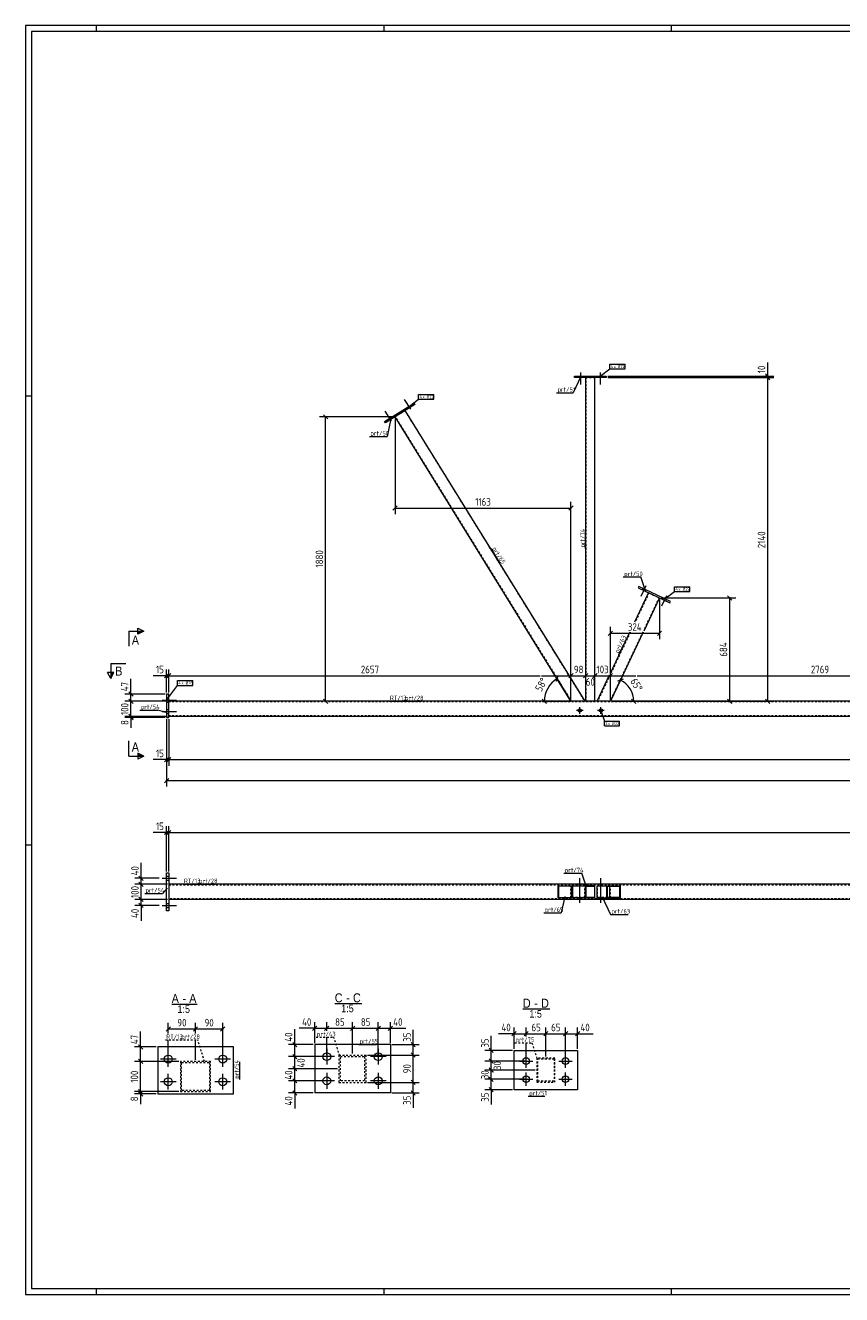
# Model space of a CAD drawing. Header units: millimetres. Extents: x 1 to 1188, y 1 to 840.
# Tile 1 of 6: x 1 to 540, y 1 to 840. Entities that reach past the tile are written whole.
import ezdxf

# ---------------------------------------------------------------- set-up
doc = ezdxf.new("R2010")
doc.units = ezdxf.units.MM
doc.header["$LTSCALE"] = 0.6
doc.linetypes.add('XKITLINE00', pattern=[0])
doc.linetypes.add('XKITLINE02', pattern=[4, 2, -2])
for name, color, linetype, lineweight in [('Bolt', 7, 'Continuous', 0), ('BoltMark', 3, 'Continuous', 0), ('DrawingSheet', 5, 'Continuous', 0), ('OtherObjectType', 1, 'Continuous', 0), ('Part', 2, 'Continuous', 0), ('PartMark', 3, 'Continuous', 0), ('Section', 6, 'Continuous', 0), ('Z-DIMENSIONS', 1, 'Continuous', 0)]:
    doc.layers.add(name, color=color, linetype=linetype, lineweight=lineweight)
doc.styles.add('ARIAL', font='ARIAL.TTF')
doc.styles.add('ISOCPEUR', font='ISOCPEUR.TTF')

msp = doc.modelspace()

# ---------------------------------------------------------------- hatches: boundary and pattern name
at = {"layer": 'Section'}
for points in [[(75.3, 439.59), (79.3, 439.59), (75.3, 437.59)], [(59.36, 412.19), (57.36, 408.19), (57.36, 412.19)], [(75.3, 358.97), (79.3, 356.97), (75.3, 356.97)]]:
    msp.add_hatch(color=6, dxfattribs=at).paths.add_polyline_path(points, flags=17)

# ---------------------------------------------------------------- linework, layer by layer
at = {"layer": 'Bolt', "color": 3, "linetype": 'XKITLINE00', "lineweight": 0}
for p, q in [((366.73, 608.19), (366.73, 607.19)), ((366.73, 608.19), (366.73, 607.19)), ((367.83, 610.44), (367.83, 602.69)), ((367.83, 610.44), (367.83, 602.69)), ((368.93, 608.19), (368.93, 607.19)), ((368.93, 608.19), (368.93, 607.19)), ((379.73, 608.19), (379.73, 607.19)), ((379.73, 608.19), (379.73, 607.19)), ((380.83, 610.44), (380.83, 602.69)), ((380.83, 610.44), (380.83, 602.69)), ((381.93, 608.19), (381.93, 607.19)), ((381.93, 608.19), (381.93, 607.19)), ((255.69, 586.21), (251.61, 592.8)), ((255.69, 586.21), (251.61, 592.8)), ((254.1, 586.7), (253.57, 587.55)), ((254.1, 586.7), (253.57, 587.55)), ((255.97, 587.85), (255.44, 588.7)), ((255.97, 587.85), (255.44, 588.7)), ((242.93, 578.32), (238.85, 584.91)), ((242.93, 578.32), (238.85, 584.91)), ((241.34, 578.81), (240.81, 579.66)), ((241.34, 578.81), (240.81, 579.66)), ((243.21, 579.96), (242.68, 580.81)), ((243.21, 579.96), (242.68, 580.81)), ((411.04, 469.43), (407.72, 462.43)), ((411.04, 469.43), (407.72, 462.43)), ((409.08, 467.87), (408.65, 466.97)), ((409.08, 467.87), (408.65, 466.97)), ((411.07, 466.93), (410.64, 466.02)), ((411.07, 466.93), (410.64, 466.02)), ((424.59, 463.01), (421.27, 456)), ((424.59, 463.01), (421.27, 456)), ((422.64, 461.44), (422.21, 460.54)), ((422.64, 461.44), (422.21, 460.54)), ((424.62, 460.5), (424.2, 459.6)), ((424.62, 460.5), (424.2, 459.6)), ((94.3, 395.24), (95.8, 395.24)), ((94.3, 395.24), (95.8, 395.24)), ((91.3, 393.94), (100.8, 393.94)), ((91.3, 393.94), (100.8, 393.94)), ((91.3, 386.44), (100.8, 386.44)), ((91.3, 386.44), (100.8, 386.44)), ((94.3, 392.64), (95.8, 392.64)), ((94.3, 392.64), (95.8, 392.64)), ((94.3, 387.74), (95.8, 387.74)), ((94.3, 387.74), (95.8, 387.74)), ((369.5, 387.19), (365.1, 387.19)), ((367.3, 384.99), (367.3, 389.39)), ((383.5, 387.19), (379.1, 387.19)), ((381.3, 384.99), (381.3, 389.39)), ((94.3, 385.14), (95.8, 385.14)), ((94.3, 385.14), (95.8, 385.14))]:
    msp.add_line(p, q, dxfattribs=at)
at = {"layer": 'Bolt', "color": 4, "linetype": 'XKITLINE00', "lineweight": 0}
for p, q in [((94.3, 277.56), (95.8, 277.56)), ((94.3, 277.56), (95.8, 277.56)), ((91.3, 276.26), (100.8, 276.26)), ((91.3, 276.26), (100.8, 276.26)), ((94.3, 274.96), (95.8, 274.96)), ((94.3, 274.96), (95.8, 274.96)), ((366.2, 271.86), (366.2, 272.26)), ((367.3, 260.01), (367.3, 276.26)), ((368.4, 271.86), (368.4, 272.26)), ((380.2, 271.86), (380.2, 272.26)), ((381.3, 260.01), (381.3, 276.26)), ((382.4, 271.86), (382.4, 272.26)), ((366.2, 262.26), (366.2, 262.66)), ((368.4, 262.26), (368.4, 262.66)), ((380.2, 262.26), (380.2, 262.66)), ((382.4, 262.26), (382.4, 262.66)), ((91.3, 258.26), (100.8, 258.26)), ((91.3, 258.26), (100.8, 258.26)), ((94.3, 259.56), (95.8, 259.56)), ((94.3, 259.56), (95.8, 259.56)), ((94.3, 256.96), (95.8, 256.96)), ((94.3, 256.96), (95.8, 256.96)), ((95.41, 151.49), (95.41, 161.89)), ((131.41, 151.49), (131.41, 161.89)), ((200.17, 163.51), (200.17, 153.11)), ((234.17, 163.51), (234.17, 153.11)), ((331.93, 150.99), (331.93, 159.79)), ((357.93, 150.99), (357.93, 159.79)), ((100.61, 156.69), (90.21, 156.69)), ((136.61, 156.69), (126.21, 156.69)), ((205.37, 158.31), (194.97, 158.31)), ((239.37, 158.31), (228.97, 158.31)), ((327.53, 155.39), (336.33, 155.39)), ((353.53, 155.39), (362.33, 155.39)), ((95.41, 136.49), (95.41, 146.89)), ((131.41, 136.49), (131.41, 146.89)), ((200.17, 147.51), (200.17, 137.11)), ((234.17, 147.51), (234.17, 137.11)), ((327.53, 143.39), (336.33, 143.39)), ((331.93, 138.99), (331.93, 147.79)), ((353.53, 143.39), (362.33, 143.39)), ((357.93, 138.99), (357.93, 147.79)), ((100.61, 141.69), (90.21, 141.69)), ((136.61, 141.69), (126.21, 141.69)), ((205.37, 142.31), (194.97, 142.31)), ((239.37, 142.31), (228.97, 142.31))]:
    msp.add_line(p, q, dxfattribs=at)
at = {"layer": 'Bolt', "color": 3, "linetype": 'XKITLINE00', "lineweight": 0}
for centre in [(367.3, 387.19), (381.3, 387.19)]:
    msp.add_circle(centre, 1.1, dxfattribs=at)
at = {"layer": 'Bolt', "color": 4, "linetype": 'XKITLINE00', "lineweight": 0}
for centre, radius in [((200.17, 158.31), 2.6), ((234.17, 158.31), 2.6), ((95.41, 156.69), 2.6), ((131.41, 156.69), 2.6), ((331.93, 155.39), 2.2), ((357.93, 155.39), 2.2), ((95.41, 141.69), 2.6), ((131.41, 141.69), 2.6), ((200.17, 142.31), 2.6), ((234.17, 142.31), 2.6), ((331.93, 143.39), 2.2), ((357.93, 143.39), 2.2)]:
    msp.add_circle(centre, radius, dxfattribs=at)
at = {"layer": 'BoltMark', "color": 7, "linetype": 'XKITLINE00', "lineweight": 0}
for p, q in [((380.83, 608.19), (387.19, 612.96)), ((387.19, 616.16), (397.33, 616.16)), ((387.19, 612.96), (387.19, 616.16)), ((387.19, 612.96), (397.33, 612.96)), ((397.33, 612.96), (397.33, 616.16)), ((260.87, 596.09), (271, 596.09)), ((260.87, 592.89), (260.87, 596.09)), ((271, 592.89), (271, 596.09)), ((254.51, 588.12), (260.87, 592.89)), ((260.87, 592.89), (271, 592.89)), ((423.63, 460.97), (429.99, 465.74)), ((429.99, 468.94), (440.13, 468.94)), ((429.99, 465.74), (429.99, 468.94)), ((429.99, 465.74), (440.13, 465.74)), ((440.13, 465.74), (440.13, 468.94)), ((94.3, 393.94), (101.53, 403.73)), ((101.53, 406.93), (111.67, 406.93)), ((101.53, 403.73), (101.53, 406.93)), ((101.53, 403.73), (111.67, 403.73)), ((111.67, 403.73), (111.67, 406.93)), ((381.3, 387.19), (383.63, 380.1)), ((383.63, 380.1), (393.59, 380.1)), ((383.63, 376.9), (383.63, 380.1)), ((393.59, 376.9), (393.59, 380.1)), ((383.63, 376.9), (393.59, 376.9))]:
    msp.add_line(p, q, dxfattribs=at)
at = {"layer": 'DrawingSheet', "color": 2, "linetype": 'XKITLINE00', "lineweight": 0}
for p, q in [((1188, 840), (1, 840)), ((1, 840), (1, 1)), ((48, 836), (48, 840)), ((238, 836), (238, 840)), ((428, 836), (428, 840)), ((5, 595), (1, 595)), ((5, 298), (1, 298)), ((1, 1), (1188, 1)), ((48, 1), (48, 5)), ((238, 1), (238, 5)), ((428, 1), (428, 5))]:
    msp.add_line(p, q, dxfattribs=at)
at = {"layer": 'DrawingSheet', "color": 3, "linetype": 'XKITLINE00', "lineweight": 0}
for p, q in [((1184, 836), (5, 836)), ((5, 836), (5, 5)), ((5, 5), (1184, 5))]:
    msp.add_line(p, q, dxfattribs=at)
at = {"layer": 'OtherObjectType', "color": 6, "linetype": 'XKITLINE00', "lineweight": 0}
for p, q in [((97.66, 192.98), (114.59, 192.98)), ((205.44, 193.43), (223.25, 193.43)), ((329.74, 189.84), (347.56, 189.84))]:
    msp.add_line(p, q, dxfattribs=at)
at = {"layer": 'Part', "color": 2, "linetype": 'XKITLINE00', "lineweight": 0}
for p, q in [((363.83, 607.19), (363.83, 608.19)), ((363.83, 608.19), (384.83, 608.19)), ((384.83, 607.19), (363.83, 607.19)), ((371.33, 409.53), (371.33, 607.19)), ((377.33, 409.53), (377.33, 607.19)), ((384.83, 608.19), (384.83, 607.19)), ((238.35, 578.13), (257.91, 590.23)), ((258.43, 589.38), (238.87, 577.28)), ((257.91, 590.23), (258.43, 589.38)), ((361.53, 393.19), (245.25, 581.22)), ((370.94, 393.19), (252.05, 585.43)), ((238.87, 577.28), (238.35, 578.13)), ((403.72, 445.82), (412.81, 465)), ((406.46, 469.11), (406.03, 468.21)), ((406.03, 468.21), (426.82, 458.36)), ((427.24, 459.26), (406.46, 469.11)), ((420.04, 461.57), (409.56, 439.46)), ((426.82, 458.36), (427.24, 459.26)), ((387.56, 411.73), (400.4, 438.82)), ((409.25, 438.82), (387.63, 393.19)), ((378.77, 393.19), (387.08, 410.73)), ((95.8, 397.94), (94.3, 397.94)), ((94.3, 397.94), (94.3, 382.44)), ((95.8, 382.44), (95.8, 397.94)), ((371.33, 393.19), (371.33, 402.53)), ((377.33, 393.19), (377.33, 402.53)), ((976.33, 393.19), (95.8, 393.19)), ((94.3, 382.44), (95.8, 382.44)), ((976.33, 383.19), (95.8, 383.19)), ((94.3, 279.76), (95.8, 279.76)), ((94.3, 254.76), (94.3, 279.76)), ((95.8, 279.76), (95.8, 254.76)), ((930.57, 272.26), (95.8, 272.26)), ((353.05, 263.26), (353.05, 271.26)), ((353.05, 271.26), (370.94, 271.26)), ((353.4, 263.56), (353.4, 270.96)), ((362.1, 270.96), (353.4, 270.96)), ((361.89, 263.56), (361.89, 270.96)), ((362.1, 263.56), (362.1, 270.96)), ((362.46, 271.26), (362.46, 263.26)), ((370.94, 271.26), (370.94, 263.26)), ((371.33, 263.26), (371.33, 271.26)), ((377.33, 271.26), (371.33, 271.26)), ((371.63, 270.96), (377.03, 270.96)), ((371.63, 263.56), (371.63, 270.96)), ((377.03, 270.96), (377.03, 263.56)), ((377.33, 263.26), (377.33, 271.26)), ((378.77, 271.26), (394.13, 271.26)), ((378.77, 263.26), (378.77, 271.26)), ((385.27, 263.26), (385.27, 271.26)), ((385.61, 263.56), (385.61, 270.96)), ((385.61, 270.96), (393.8, 270.96)), ((387.29, 263.56), (387.29, 270.96)), ((393.8, 263.56), (393.8, 270.96)), ((394.13, 271.26), (394.13, 263.26)), ((930.57, 262.26), (95.8, 262.26)), ((370.94, 263.26), (353.05, 263.26)), ((353.4, 263.56), (362.1, 263.56)), ((377.33, 263.26), (371.33, 263.26)), ((377.03, 263.56), (371.63, 263.56)), ((378.77, 263.26), (394.13, 263.26)), ((393.8, 263.56), (385.61, 263.56)), ((95.8, 254.76), (94.3, 254.76)), ((88.41, 164.69), (88.41, 133.69)), ((138.41, 164.69), (88.41, 164.69)), ((138.41, 133.69), (138.41, 164.69)), ((242.17, 166.31), (192.17, 166.31)), ((192.17, 166.31), (192.17, 134.31)), ((242.17, 166.31), (242.17, 134.31)), ((323.93, 136.39), (323.93, 162.39)), ((323.93, 162.39), (365.93, 162.39)), ((365.93, 162.39), (365.93, 136.39)), ((242.17, 134.31), (192.17, 134.31)), ((365.93, 136.39), (323.93, 136.39)), ((88.41, 133.69), (138.41, 133.69))]:
    msp.add_line(p, q, dxfattribs=at)
at = {"layer": 'Part', "color": 7, "linetype": 'XKITLINE02', "lineweight": 0}
for p, q in [((371.33, 607.19), (377.33, 607.19)), ((371.63, 409.53), (371.63, 607.19)), ((377.03, 607.19), (377.03, 409.53)), ((252.05, 585.43), (245.25, 581.22)), ((361.89, 393.19), (245.51, 581.38)), ((251.8, 585.27), (370.59, 393.19)), ((413.08, 464.87), (404.05, 445.82)), ((419.77, 461.7), (409.56, 440.16)), ((412.81, 465), (420.04, 461.57)), ((408.92, 438.82), (387.29, 393.19)), ((400.73, 438.82), (387.56, 411.03)), ((387.42, 410.73), (379.1, 393.19)), ((371.63, 393.19), (371.63, 402.53)), ((377.03, 402.53), (377.03, 393.19)), ((95.8, 383.19), (95.8, 393.19)), ((1092.8, 392.79), (95.8, 392.79)), ((370.94, 393.19), (361.53, 393.19)), ((371.33, 393.19), (377.33, 393.19)), ((387.63, 393.19), (378.77, 393.19)), ((1092.8, 383.59), (95.8, 383.59)), ((95.8, 272.26), (95.8, 262.26)), ((95.8, 271.86), (930.57, 271.86)), ((361.53, 263.26), (361.53, 271.26)), ((370.59, 270.96), (362.1, 270.96)), ((370.59, 270.96), (362.1, 270.96)), ((370.59, 263.56), (370.59, 270.96)), ((385.61, 270.96), (379.1, 270.96)), ((379.1, 263.56), (379.1, 270.96)), ((387.63, 263.26), (387.63, 271.26)), ((930.57, 262.66), (95.8, 262.66)), ((370.59, 263.56), (362.1, 263.56)), ((385.61, 263.56), (379.1, 263.56)), ((123.41, 155.19), (103.41, 155.19)), ((103.41, 155.19), (103.41, 135.19)), ((104.21, 135.99), (104.21, 154.39)), ((104.21, 154.39), (122.61, 154.39)), ((122.61, 154.39), (122.61, 135.99)), ((123.41, 135.19), (123.41, 155.19)), ((208.17, 159.31), (208.17, 141.31)), ((208.17, 159.31), (226.17, 159.31)), ((209.17, 158.31), (209.17, 158.31)), ((209.17, 142.31), (209.17, 158.31)), ((209.17, 158.31), (225.17, 158.31)), ((225.17, 158.31), (225.17, 158.31)), ((225.17, 158.31), (225.17, 142.31)), ((226.17, 141.31), (226.17, 159.31)), ((350.93, 157.39), (338.93, 157.39)), ((338.93, 157.39), (338.93, 141.39)), ((339.53, 141.99), (339.53, 156.79)), ((339.53, 156.79), (350.33, 156.79)), ((350.33, 156.79), (350.33, 141.99)), ((350.93, 141.39), (350.93, 157.39)), ((103.41, 135.19), (123.41, 135.19)), ((122.61, 135.99), (104.21, 135.99)), ((208.17, 141.31), (208.17, 141.31)), ((208.17, 141.31), (226.17, 141.31)), ((209.17, 142.31), (209.17, 142.31)), ((225.17, 142.31), (209.17, 142.31)), ((225.17, 142.31), (225.17, 142.31)), ((338.93, 141.39), (350.93, 141.39)), ((350.33, 141.99), (339.53, 141.99))]:
    msp.add_line(p, q, dxfattribs=at)
at = {"layer": 'PartMark', "color": 7, "linetype": 'XKITLINE00', "lineweight": 0}
for p, q in [((368.06, 607.96), (363.06, 597.2)), ((352.06, 597.2), (363.06, 597.2)), ((242.55, 580), (239.96, 568.24)), ((228.45, 568.24), (239.96, 568.24)), ((371.23, 494.31), (371.23, 506.08)), ((308.55, 494.26), (314.61, 484.47)), ((396.09, 475.39), (407.6, 475.39)), ((410.45, 466.86), (407.6, 475.39)), ((393.23, 423.94), (398.17, 434.34)), ((76.67, 387.39), (88.44, 387.39)), ((94.63, 385.57), (88.44, 387.39)), ((241.32, 393.29), (262.76, 393.29)), ((356.89, 279.57), (368.66, 279.57)), ((371.5, 271.04), (368.66, 279.57)), ((94.63, 269.78), (91.62, 266.18)), ((105.2, 272.36), (126.63, 272.36)), ((79.84, 266.18), (91.62, 266.18)), ((357.45, 264.16), (355.12, 253.36)), ((382.21, 263.96), (387.71, 252.34)), ((343.61, 253.36), (355.12, 253.36)), ((387.71, 252.34), (399.23, 252.34)), ((221.26, 166.41), (232.77, 166.41)), ((142.71, 143.09), (142.71, 154.86)), ((333.33, 132.09), (344.33, 132.09))]:
    msp.add_line(p, q, dxfattribs=at)
at = {"layer": 'PartMark', "color": 7, "linetype": 'XKITLINE02', "lineweight": 0}
for p, q in [((93.51, 169.41), (114.95, 169.41)), ((119.35, 155.09), (114.95, 169.41)), ((193.07, 171.15), (204.84, 171.15)), ((208.72, 158.76), (204.84, 171.15)), ((324.4, 167.41), (335.91, 167.41)), ((339.28, 156.96), (335.91, 167.41))]:
    msp.add_line(p, q, dxfattribs=at)
at = {"layer": 'Section', "color": 6, "linetype": 'XKITLINE00', "lineweight": 0}
for p, q in [((69.3, 439.59), (69.3, 429.59)), ((69.3, 439.59), (79.3, 439.59)), ((75.3, 437.59), (75.3, 441.59)), ((75.3, 441.59), (79.3, 439.59)), ((79.3, 439.59), (75.3, 437.59)), ((57.36, 408.19), (55.36, 412.19)), ((59.36, 412.19), (55.36, 412.19)), ((57.36, 418.19), (67.36, 418.19)), ((57.36, 418.19), (57.36, 408.19)), ((57.36, 408.19), (59.36, 412.19)), ((69.3, 356.97), (69.3, 366.97)), ((69.3, 356.97), (79.3, 356.97)), ((79.3, 356.97), (75.3, 358.97)), ((75.3, 358.97), (75.3, 354.97)), ((79.3, 356.97), (75.3, 354.97))]:
    msp.add_line(p, q, dxfattribs=at)
at = {"layer": 'Z-DIMENSIONS', "color": 7, "linetype": 'XKITLINE00', "lineweight": 0}
for p, q in [((491.53, 608.19), (491.53, 617.1)), ((491.53, 608.19), (491.53, 617.1)), ((385.83, 608.19), (495.53, 608.19)), ((385.83, 607.19), (495.53, 607.19)), ((385.83, 607.19), (495.53, 607.19)), ((490.11, 609.61), (492.94, 606.78)), ((490.11, 608.61), (492.94, 605.78)), ((490.11, 608.61), (492.94, 605.78)), ((491.53, 607.19), (491.53, 608.19)), ((491.53, 393.19), (491.53, 607.19)), ((244.25, 581.22), (195.3, 581.22)), ((197.98, 582.64), (200.81, 579.81)), ((199.4, 393.19), (199.4, 581.22)), ((245.25, 580.22), (245.25, 516.92)), ((246.66, 522.34), (243.84, 519.51)), ((245.25, 520.92), (361.53, 520.92)), ((362.95, 522.34), (360.12, 519.51)), ((361.53, 394.19), (361.53, 525.02)), ((421.04, 461.57), (470.39, 461.57)), ((464.97, 462.98), (467.8, 460.16)), ((466.39, 393.19), (466.39, 461.57)), ((420.04, 460.57), (420.04, 434.22)), ((389.04, 439.63), (386.21, 436.8)), ((387.63, 394.19), (387.63, 442.32)), ((387.63, 438.22), (420.04, 438.22)), ((421.45, 439.63), (418.63, 436.8)), ((95.71, 411.54), (92.88, 408.72)), ((94.3, 398.94), (94.3, 414.23)), ((97.21, 411.54), (94.38, 408.72)), ((97.21, 411.54), (94.38, 408.72)), ((95.8, 398.94), (95.8, 414.23)), ((95.8, 398.94), (95.8, 414.23)), ((362.95, 411.54), (360.12, 408.72)), ((361.53, 394.19), (361.53, 414.23)), ((361.53, 394.19), (361.53, 414.23)), ((372.74, 411.54), (369.91, 408.72)), ((372.74, 411.54), (370.73, 409.53)), ((371.33, 409.53), (371.33, 414.23)), ((371.33, 394.19), (371.33, 414.13)), ((378.74, 411.54), (376.73, 409.53)), ((377.33, 409.53), (377.33, 414.23)), ((377.33, 394.19), (377.33, 414.13)), ((389.04, 411.54), (386.21, 408.72)), ((389.04, 411.54), (386.21, 408.72)), ((387.63, 394.19), (387.63, 414.23)), ((387.63, 394.19), (387.63, 414.23)), ((70.74, 397.94), (70.74, 408.14)), ((70.74, 397.94), (70.74, 408.14)), ((94.3, 410.13), (85.39, 410.13)), ((94.3, 410.13), (85.39, 410.13)), ((94.3, 410.13), (95.8, 410.13)), ((95.8, 410.13), (341.13, 410.13)), ((342.03, 410.13), (361.53, 410.13)), ((352.75, 410.08), (351.83, 406.19)), ((361.01, 394.04), (352.29, 408.14)), ((352.29, 408.14), (361.53, 393.19)), ((362.42, 411.02), (360.12, 408.72)), ((361.53, 410.13), (371.33, 410.13)), ((370.32, 409.12), (369.91, 408.72)), ((371.33, 410.13), (377.33, 410.13)), ((377.93, 410.73), (375.91, 408.72)), ((377.33, 410.13), (387.63, 410.13)), ((387.63, 410.13), (404.49, 410.13)), ((394.21, 407.09), (387.63, 393.19)), ((388.05, 394.1), (394.21, 407.09)), ((396.1, 407.76), (392.33, 406.42)), ((405.17, 410.13), (664.51, 410.13)), ((93.3, 397.94), (66.64, 397.94)), ((69.33, 399.36), (72.16, 396.53)), ((69.33, 394.61), (72.16, 391.78)), ((69.33, 394.61), (72.16, 391.78)), ((70.74, 393.19), (70.74, 397.94)), ((197.98, 394.61), (200.81, 391.78)), ((342.55, 394.61), (345.38, 391.78)), ((371.33, 394.19), (371.33, 402.53)), ((377.33, 394.19), (377.33, 402.53)), ((404.42, 391.78), (401.59, 394.61)), ((464.97, 394.61), (467.8, 391.78)), ((490.11, 394.61), (492.94, 391.78)), ((94.8, 393.19), (66.64, 393.19)), ((94.8, 393.19), (70.14, 393.19)), ((70.74, 383.19), (70.74, 393.19)), ((360.53, 393.19), (195.3, 393.19)), ((343.96, 393.19), (361.53, 393.19)), ((403, 393.19), (387.63, 393.19)), ((388.63, 393.19), (495.53, 393.19)), ((388.63, 393.19), (470.39, 393.19)), ((94.8, 383.19), (66.64, 383.19)), ((93.3, 382.44), (66.64, 382.44)), ((69.33, 384.61), (72.16, 381.78)), ((70.07, 383.11), (72.16, 381.03)), ((70.14, 383.79), (72.16, 381.78)), ((94.8, 383.19), (70.14, 383.19)), ((70.74, 382.44), (70.74, 383.19)), ((70.74, 382.44), (70.74, 375.69)), ((70.74, 382.44), (70.74, 375.69)), ((94.3, 381.44), (94.3, 350.65)), ((94.3, 381.44), (94.3, 336.81)), ((95.8, 381.44), (95.8, 350.65)), ((95.8, 381.44), (95.8, 350.65)), ((94.3, 354.65), (85.39, 354.65)), ((94.3, 354.65), (85.39, 354.65)), ((95.71, 356.06), (92.88, 353.23)), ((94.3, 354.65), (95.8, 354.65)), ((97.21, 356.06), (94.38, 353.23)), ((97.21, 356.06), (94.38, 353.23)), ((95.8, 354.65), (1092.8, 354.65)), ((95.71, 342.22), (92.88, 339.4)), ((94.3, 340.81), (1094.3, 340.81)), ((94.3, 280.76), (94.3, 310.59)), ((95.8, 280.76), (95.8, 310.59)), ((95.8, 280.76), (95.8, 310.59)), ((94.3, 306.49), (85.39, 306.49)), ((94.3, 306.49), (85.39, 306.49)), ((95.71, 307.9), (92.88, 305.07)), ((94.3, 306.49), (95.8, 306.49)), ((97.21, 307.9), (94.38, 305.07)), ((97.21, 307.9), (94.38, 305.07)), ((95.8, 306.49), (1092.8, 306.49)), ((77.47, 276.26), (77.47, 286.46)), ((77.47, 276.26), (77.47, 286.46)), ((76.06, 277.68), (78.88, 274.85)), ((89.3, 276.26), (73.37, 276.26)), ((94.8, 272.26), (73.37, 272.26)), ((76.06, 273.68), (78.88, 270.85)), ((76.06, 273.68), (78.88, 270.85)), ((94.8, 272.26), (76.87, 272.26)), ((77.47, 272.26), (77.47, 276.26)), ((77.47, 262.26), (77.47, 272.26)), ((94.8, 262.26), (73.37, 262.26)), ((76.06, 263.68), (78.88, 260.85)), ((76.87, 262.86), (78.88, 260.85)), ((94.8, 262.26), (76.87, 262.26)), ((77.47, 258.26), (77.47, 262.26)), ((89.3, 258.26), (73.37, 258.26)), ((76.06, 259.68), (78.88, 256.85)), ((77.47, 258.26), (77.47, 248.07)), ((77.47, 258.26), (77.47, 248.07)), ((96.82, 178.05), (94, 175.22)), ((95.41, 173.61), (95.41, 180.73)), ((95.41, 176.63), (113.41, 176.63)), ((114.82, 178.05), (111.99, 175.22)), ((114.82, 178.05), (111.99, 175.22)), ((113.41, 173.61), (113.41, 180.73)), ((113.41, 173.61), (113.41, 180.73)), ((113.41, 176.63), (131.41, 176.63)), ((132.82, 178.05), (130, 175.22)), ((131.41, 157.69), (131.41, 180.73)), ((179.04, 166.31), (179.04, 176.51)), ((179.04, 166.31), (179.04, 176.51)), ((192.17, 177.08), (181.98, 177.08)), ((192.17, 177.08), (181.98, 177.08)), ((193.59, 178.49), (190.76, 175.67)), ((192.17, 167.31), (192.17, 181.18)), ((192.17, 177.08), (200.17, 177.08)), ((201.59, 178.49), (198.76, 175.67)), ((201.59, 178.49), (198.76, 175.67)), ((200.17, 175.35), (200.17, 181.18)), ((200.17, 175.35), (200.17, 181.18)), ((200.17, 177.08), (217.17, 177.08)), ((218.59, 178.49), (215.76, 175.67)), ((218.59, 178.49), (215.76, 175.67)), ((217.17, 160.31), (217.17, 181.18)), ((217.17, 160.31), (217.17, 181.18)), ((217.17, 177.08), (234.17, 177.08)), ((235.59, 178.49), (232.76, 175.67)), ((235.59, 178.49), (232.76, 175.67)), ((234.17, 159.31), (234.17, 181.18)), ((234.17, 159.31), (234.17, 181.18)), ((234.17, 177.08), (242.17, 177.08)), ((243.59, 178.49), (240.76, 175.67)), ((242.17, 167.31), (242.17, 181.18)), ((242.17, 177.08), (252.37, 177.08)), ((242.17, 177.08), (252.37, 177.08)), ((323.93, 163.39), (323.93, 177.59)), ((331.93, 171.61), (331.93, 177.59)), ((331.93, 171.61), (331.93, 177.59)), ((344.93, 158.39), (344.93, 177.59)), ((344.93, 158.39), (344.93, 177.59)), ((357.93, 156.39), (357.93, 177.59)), ((357.93, 156.39), (357.93, 177.59)), ((365.93, 163.39), (365.93, 177.59)), ((77.14, 164.69), (77.14, 174.88)), ((77.14, 164.69), (77.14, 174.88)), ((95.41, 157.69), (95.41, 169.41)), ((113.41, 156.19), (113.41, 169.41)), ((113.41, 156.19), (113.41, 169.41)), ((200.17, 159.31), (200.17, 171.15)), ((200.17, 159.31), (200.17, 171.15)), ((257.25, 166.31), (257.25, 176.08)), ((257.25, 166.31), (257.25, 176.08)), ((308.78, 162.39), (308.78, 172.16)), ((308.78, 162.39), (308.78, 172.16)), ((323.93, 173.49), (313.73, 173.49)), ((323.93, 173.49), (313.73, 173.49)), ((325.34, 174.91), (322.51, 172.08)), ((323.93, 173.49), (331.93, 173.49)), ((333.34, 174.91), (330.51, 172.08)), ((333.34, 174.91), (330.51, 172.08)), ((331.93, 173.49), (344.93, 173.49)), ((346.34, 174.91), (343.51, 172.08)), ((346.34, 174.91), (343.51, 172.08)), ((344.93, 173.49), (357.93, 173.49)), ((359.34, 174.91), (356.51, 172.08)), ((359.34, 174.91), (356.51, 172.08)), ((357.93, 173.49), (365.93, 173.49)), ((367.34, 174.91), (364.51, 172.08)), ((365.93, 173.49), (376.12, 173.49)), ((365.93, 173.49), (376.12, 173.49)), ((87.41, 164.69), (73.04, 164.69)), ((75.73, 166.1), (78.55, 163.27)), ((77.14, 155.19), (77.14, 164.69)), ((191.17, 166.31), (174.94, 166.31)), ((177.62, 167.73), (180.45, 164.9)), ((177.62, 159.73), (180.45, 156.9)), ((177.62, 159.73), (179.64, 157.71)), ((179.04, 158.31), (179.04, 166.31)), ((243.17, 166.31), (261.25, 166.31)), ((255.84, 167.73), (258.67, 164.9)), ((255.84, 160.73), (258.67, 157.9)), ((255.84, 160.73), (258.67, 157.9)), ((257.25, 159.31), (257.25, 166.31)), ((322.93, 162.39), (304.68, 162.39)), ((307.37, 163.8), (310.19, 160.98)), ((308.78, 155.39), (308.78, 162.39)), ((331.93, 156.39), (331.93, 167.41)), ((331.93, 156.39), (331.93, 167.41)), ((102.41, 155.19), (73.04, 155.19)), ((102.41, 155.19), (73.04, 155.19)), ((75.73, 156.6), (78.55, 153.77)), ((75.73, 156.6), (78.55, 153.77)), ((77.14, 135.19), (77.14, 155.19)), ((179.64, 158.31), (174.94, 158.31)), ((199.17, 158.31), (175.04, 158.31)), ((177.62, 151.73), (180.45, 148.9)), ((177.62, 151.73), (180.45, 148.9)), ((179.04, 150.31), (179.04, 158.31)), ((199.17, 158.31), (186.64, 158.31)), ((227.17, 159.31), (261.25, 159.31)), ((227.17, 159.31), (261.25, 159.31)), ((257.25, 141.31), (257.25, 159.31)), ((309.38, 155.39), (304.68, 155.39)), ((330.93, 155.39), (304.78, 155.39)), ((307.37, 156.8), (310.19, 153.98)), ((307.37, 156.8), (309.38, 154.79)), ((308.78, 149.39), (308.78, 155.39)), ((330.93, 155.39), (316.38, 155.39)), ((179.64, 150.31), (174.94, 150.31)), ((177.62, 143.73), (180.45, 140.9)), ((207.17, 150.31), (178.44, 150.31)), ((178.44, 142.91), (180.45, 140.9)), ((179.04, 142.31), (179.04, 150.31)), ((207.17, 150.31), (186.64, 150.31)), ((255.84, 142.73), (258.67, 139.9)), ((255.84, 142.73), (258.67, 139.9)), ((309.38, 149.39), (304.68, 149.39)), ((330.93, 143.39), (304.68, 143.39)), ((307.37, 150.8), (309.38, 148.79)), ((307.37, 150.8), (307.77, 150.4)), ((307.37, 144.8), (310.19, 141.98)), ((308.18, 149.99), (310.19, 147.98)), ((337.93, 149.39), (308.18, 149.39)), ((308.18, 143.99), (310.19, 141.98)), ((330.93, 143.39), (308.18, 143.39)), ((308.78, 143.39), (308.78, 149.39)), ((308.78, 136.39), (308.78, 143.39)), ((309.79, 148.38), (310.19, 147.98)), ((337.93, 149.39), (316.38, 149.39)), ((102.41, 135.19), (73.04, 135.19)), ((102.41, 135.19), (73.04, 135.19)), ((75.73, 136.6), (78.55, 133.77)), ((75.73, 136.6), (78.55, 133.77)), ((75.73, 135.1), (78.55, 132.27)), ((77.14, 133.69), (77.14, 135.19)), ((199.17, 142.31), (174.94, 142.31)), ((191.17, 134.31), (174.94, 134.31)), ((177.62, 135.73), (180.45, 132.9)), ((199.17, 142.31), (178.44, 142.31)), ((179.04, 134.31), (179.04, 142.31)), ((179.04, 134.31), (179.04, 124.12)), ((179.04, 134.31), (179.04, 124.12)), ((227.17, 141.31), (261.25, 141.31)), ((227.17, 141.31), (261.25, 141.31)), ((243.17, 134.31), (261.25, 134.31)), ((255.84, 135.73), (258.67, 132.9)), ((257.25, 134.31), (257.25, 141.31)), ((257.25, 134.31), (257.25, 124.55)), ((257.25, 134.31), (257.25, 124.55)), ((322.93, 136.39), (304.68, 136.39)), ((307.37, 137.8), (310.19, 134.98)), ((308.78, 136.39), (308.78, 126.62)), ((308.78, 136.39), (308.78, 126.62)), ((87.41, 133.69), (73.04, 133.69)), ((77.14, 133.69), (77.14, 126.93)), ((77.14, 133.69), (77.14, 126.93))]:
    msp.add_line(p, q, dxfattribs=at)
for centre, radius, start, end in [((361.53, 393.19), 17.57, 121.73357, 180), ((387.63, 393.19), 15.38, 0, 64.63606)]:
    msp.add_arc(centre, radius, start, end, dxfattribs=at)
at = {"layer": 'Z-DIMENSIONS', "color": 3}
for p in [(491.53, 608.19), (491.53, 607.19), (491.53, 607.19), (199.4, 581.22), (245.25, 520.92), (361.53, 520.92), (466.39, 461.57), (387.63, 438.22), (420.04, 438.22), (94.3, 410.13), (95.8, 410.13), (95.8, 410.13), (361.53, 410.13), (361.53, 410.13), (371.33, 410.13), (371.33, 410.13), (377.33, 410.13), (377.33, 410.13), (387.63, 410.13), (387.63, 410.13), (70.74, 397.94), (70.74, 393.19), (70.74, 393.19), (199.4, 393.19), (466.39, 393.19), (491.53, 393.19), (70.74, 383.19), (70.74, 383.19), (70.74, 382.44), (94.3, 354.65), (95.8, 354.65), (95.8, 354.65), (94.3, 340.81), (94.3, 306.49), (95.8, 306.49), (95.8, 306.49), (77.47, 276.26), (77.47, 272.26), (77.47, 272.26), (77.47, 262.26), (77.47, 262.26), (77.47, 258.26), (95.41, 176.63), (113.41, 176.63), (113.41, 176.63), (131.41, 176.63), (192.17, 177.08), (200.17, 177.08), (200.17, 177.08), (217.17, 177.08), (217.17, 177.08), (234.17, 177.08), (234.17, 177.08), (242.17, 177.08), (323.93, 173.49), (331.93, 173.49), (331.93, 173.49), (344.93, 173.49), (344.93, 173.49), (357.93, 173.49), (357.93, 173.49), (365.93, 173.49), (77.14, 164.69), (179.04, 166.31), (257.25, 166.31), (308.78, 162.39), (77.14, 155.19), (77.14, 155.19), (179.04, 158.31), (179.04, 158.31), (257.25, 159.31), (257.25, 159.31), (308.78, 155.39), (308.78, 155.39), (179.04, 150.31), (179.04, 150.31), (308.78, 149.39), (308.78, 149.39), (308.78, 143.39), (308.78, 143.39), (77.14, 135.19), (77.14, 135.19), (179.04, 142.31), (179.04, 142.31), (179.04, 134.31), (257.25, 141.31), (257.25, 141.31), (257.25, 134.31), (308.78, 136.39), (77.14, 133.69)]:
    msp.add_point(p, dxfattribs=at)
at = {"layer": 'Z-DIMENSIONS', "color": 7}
for p in [(352.29, 408.14), (394.21, 407.09), (343.96, 393.19), (403, 393.19)]:
    msp.add_point(p, dxfattribs=at)

# ---------------------------------------------------------------- texts
at = {"layer": 'BoltMark', "color": 3, "style": 'ISOCPEUR', "width": 0.85}
for s, p in [('4', (387.79, 613.56)), ('x Ø', (389.77, 613.56)), ('22', (394.32, 613.56)), ('4', (261.47, 593.49)), ('x Ø', (263.44, 593.49)), ('22', (268, 593.49)), ('4', (430.59, 466.34)), ('x Ø', (432.57, 466.34)), ('22', (437.12, 466.34)), ('4', (102.13, 404.33)), ('x Ø', (104.11, 404.33)), ('26', (108.66, 404.33)), ('2', (384.23, 377.5)), ('x Ø', (386.03, 377.5)), ('22', (390.58, 377.5))]:
    msp.add_text(s, height=2, dxfattribs=at).set_placement(p)
at = {"layer": 'OtherObjectType', "color": 6, "style": 'ARIAL', "width": 0.85}
for s, height, p in [('A', 6, (97.66, 193.73)), ('-', 6, (104.79, 193.73)), ('A', 6, (109.26, 193.73)), ('C', 6, (205.44, 194.18)), ('-', 6, (213.01, 194.18)), ('C', 6, (217.48, 194.18)), ('D', 6, (329.74, 190.59)), ('-', 6, (337.32, 190.59)), ('D', 6, (341.78, 190.59)), ('1:5', 5, (101.49, 187.23)), ('1:5', 5, (209.71, 187.68)), ('1:5', 5, (334.02, 184.09))]:
    msp.add_text(s, height=height, dxfattribs=at).set_placement(p)
at = {"layer": 'PartMark', "color": 3, "style": 'ISOCPEUR', "width": 0.85}
for s, p in [('prt/51', (352.66, 597.8)), ('prt/50', (229.05, 568.84)), ('prt/50', (396.69, 475.99)), ('prt/28', (251.84, 393.89)), ('prt/54', (77.27, 387.99)), ('prt/74', (357.49, 280.17)), ('prt/54', (80.44, 266.78)), ('prt/28', (115.72, 272.96)), ('prt/65', (344.21, 253.96)), ('prt/63', (388.31, 252.94)), ('prt/28', (104.04, 170.01)), ('prt/43', (193.67, 171.75)), ('prt/55', (221.86, 167.01)), ('prt/75', (325, 168.01)), ('prt/51', (333.93, 132.69))]:
    msp.add_text(s, height=3, dxfattribs=at).set_placement(p)
for s, rotation, p in [('prt/74', 90.00021, (370.63, 494.91)), ('prt/65', -58.26408, (309.38, 494.07)), ('prt/63', 64.63537, (392.95, 424.74)), ('prt/54', 90.00021, (142.11, 143.69))]:
    msp.add_text(s, height=3, rotation=rotation, dxfattribs=at).set_placement(p)
at = {"layer": 'PartMark', "color": 1, "style": 'ISOCPEUR', "width": 0.85}
for p in [(241.92, 393.89), (105.8, 272.96), (94.11, 170.01)]:
    msp.add_text('RT/13', height=3, dxfattribs=at).set_placement(p)
at = {"layer": 'Section', "color": 6, "style": 'ARIAL', "width": 0.85}
for s, p in [('A', (71.3, 430.59)), ('B', (60.36, 410.19)), ('A', (71.3, 359.97))]:
    msp.add_text(s, height=6, dxfattribs=at).set_placement(p)
at = {"layer": 'Z-DIMENSIONS', "color": 3, "style": 'ISOCPEUR', "width": 0.85}
for s, rotation, p in [('10', 90.00021, (489.93, 610.07)), ('2140', 90.00021, (489.93, 494.39)), ('1880', 90.00021, (197.8, 481.62)), ('684', 90.00021, (464.79, 422.66)), ('47', 90.00021, (69.14, 399.82)), ('58°', 60.86531, (341.91, 399.21)), ('65°', -57.67966, (400.44, 406.38)), ('100', 90.00021, (69.14, 384.11)), ('8', 90.00021, (69.14, 377.56)), ('40', 90.00021, (75.87, 278.14)), ('100', 90.00021, (75.87, 263.18)), ('40', 90.00021, (75.87, 249.94)), ('47', 90.00021, (75.54, 166.56)), ('40', 90.00021, (177.44, 168.19)), ('35', 90.00021, (255.65, 168.19)), ('35', 90.00021, (307.18, 164.26)), ('40', 90.00021, (185.64, 151.09)), ('90', 90.00021, (255.65, 147.3)), ('30', 90.00021, (315.38, 149.38)), ('100', 90.00021, (75.54, 141.1)), ('40', 90.00021, (177.44, 143.09)), ('30', 90.00021, (307.18, 143.38)), ('35', 90.00021, (307.18, 128.5)), ('8', 90.00021, (75.54, 128.8)), ('40', 90.00021, (177.44, 125.99)), ('35', 90.00021, (255.65, 126.42))]:
    msp.add_text(s, height=5, rotation=rotation, dxfattribs=at).set_placement(p)
for s, p in [('1163', (298.24, 522.52)), ('324', (399.11, 439.82)), ('15', (87.27, 411.73)), ('2657', (222.65, 411.73)), ('98', (363.42, 411.73)), ('103', (378.39, 411.73)), ('2769', (520.05, 411.73)), ('60', (371.32, 403.53)), ('15', (87.27, 356.25)), ('15', (87.27, 308.09)), ('90', (101.4, 178.23)), ('90', (119.4, 178.23)), ('40', (183.85, 178.68)), ('85', (205.66, 178.68)), ('85', (222.66, 178.68)), ('40', (244.05, 178.68)), ('40', (315.61, 175.09)), ('65', (335.42, 175.09)), ('65', (348.42, 175.09)), ('40', (367.8, 175.09))]:
    msp.add_text(s, height=5, dxfattribs=at).set_placement(p)

doc.saveas('drawing.dxf')
